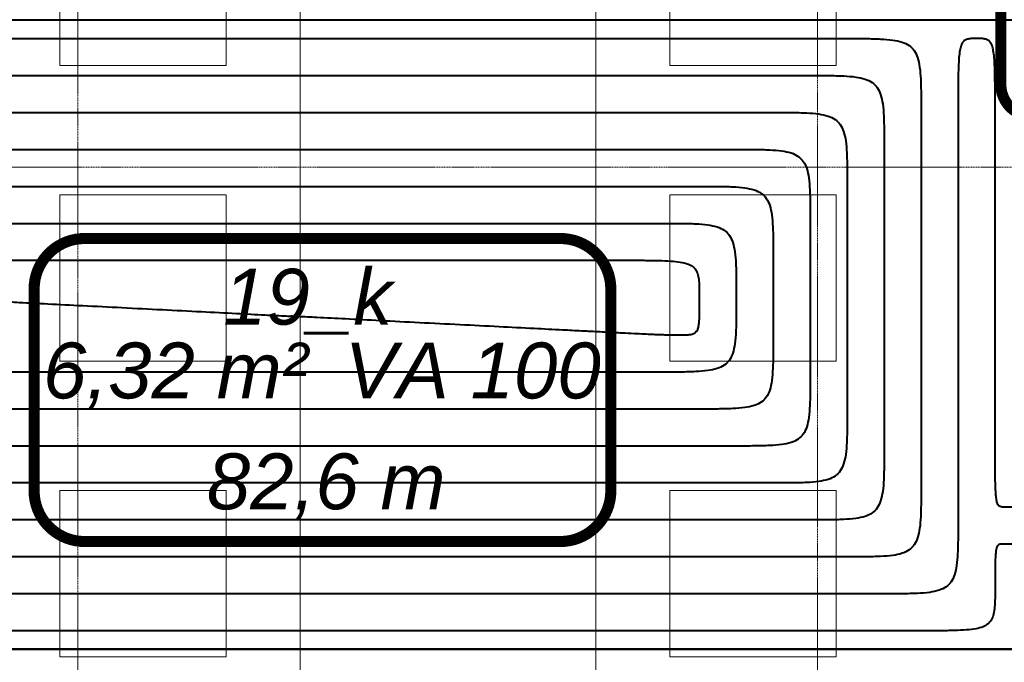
# Model space of a CAD drawing. Header units: millimetres. Extents: x 49908 to 79848, y -11883 to -3092.
# Tile 40 of 222: x 67875 to 68141, y -5761 to -5587. Entities that reach past the tile are written whole.
import ezdxf
from ezdxf.lldxf.tags import DXFTag

# ---------------------------------------------------------------- set-up
doc = ezdxf.new("R2010")
doc.units = ezdxf.units.MM
doc.linetypes.add('DASHDOT', pattern=[1, 0.5, -0.25, 0, -0.25])
doc.layers.add('A wyp ruchome', color=9, linetype='Continuous', lineweight=9)
doc.layers.add('A_OSIE', color=9, linetype='DASHDOT', lineweight=9)
doc.layers.add('IS_Ogrzewanie_płaszczyznowe', color=7, linetype='SOLID', true_color=0xac00e6)
doc.layers.add('IS_Ogrzewanie_płaszczyznowe_-_opis', color=7, linetype='SOLID', true_color=0xf000f0)
doc.layers.add('IS_Rys.pętli_o.p._Powrót', color=7, linetype='DASH', lineweight=13, true_color=0x4c9a5f)
doc.layers.add('IS_Rys.pętli_o.p._Zasilanie', color=7, linetype='SOLID', lineweight=13, true_color=0xff8c1a)
doc.layers.add('IS_Text_Konstrukcji', color=7, linetype='Continuous')
tags = doc.linetypes.add('DASH', pattern=[15, 10, -5]).pattern_tags.tags
tags[6:7] = [DXFTag(74, 4), DXFTag(75, 0), DXFTag(340, '0'), DXFTag(46, 0.0), DXFTag(50, 0.0), DXFTag(44, 0.0), DXFTag(45, 0.0)]
tags[4:5] = [DXFTag(74, 4), DXFTag(75, 0), DXFTag(340, '0'), DXFTag(46, 0.0), DXFTag(50, 0.0), DXFTag(44, 0.0), DXFTag(45, 0.0)]
tags = doc.linetypes.add('SOLID', pattern=[10, 10, 0]).pattern_tags.tags
tags[6:7] = [DXFTag(74, 4), DXFTag(75, 0), DXFTag(340, '0'), DXFTag(46, 0.0), DXFTag(50, 0.0), DXFTag(44, 0.0), DXFTag(45, 0.0)]
tags[4:5] = [DXFTag(74, 4), DXFTag(75, 0), DXFTag(340, '0'), DXFTag(46, 0.0), DXFTag(50, 0.0), DXFTag(44, 0.0), DXFTag(45, 0.0)]

msp = doc.modelspace()

# ---------------------------------------------------------------- linework, layer by layer
at = {"layer": 'A wyp ruchome'}
for points in [[(68030.47, -5536.63), (68030.47, -5776.63), (67950.47, -5776.63), (67950.47, -5536.63)], [(67930.47, -5554.13), (67885.47, -5554.13), (67885.47, -5599.13), (67930.47, -5599.13)], [(68050.47, -5554.13), (68095.47, -5554.13), (68095.47, -5599.13), (68050.47, -5599.13)], [(67930.47, -5634.13), (67885.47, -5634.13), (67885.47, -5679.13), (67930.47, -5679.13)], [(68050.47, -5634.13), (68095.47, -5634.13), (68095.47, -5679.13), (68050.47, -5679.13)], [(67930.47, -5714.13), (67885.47, -5714.13), (67885.47, -5759.13), (67930.47, -5759.13)], [(68050.47, -5714.13), (68095.47, -5714.13), (68095.47, -5759.13), (68050.47, -5759.13)]]:
    msp.add_lwpolyline(points, close=True, dxfattribs=at)
at = {"layer": 'A_OSIE', "ltscale": 0.3, "transparency": 33554559}
for p, q in [((67890.48, -7140.05), (67890.22, -3902.99)), ((68090.47, -7140.13), (68090.47, -3902.92)), ((70341.81, -5626.63), (67440.85, -5626.63))]:
    msp.add_line(p, q, dxfattribs=at)
at = {"layer": 'IS_Ogrzewanie_płaszczyznowe', "lineweight": 40}
for p, q in [((68143.46, -5586.81), (67772.53, -5586.81)), ((67772.5, -5757.07), (68143.46, -5757.07)), ((68143.46, -5757.07), (67772.5, -5757.07))]:
    msp.add_line(p, q, dxfattribs=at)
at = {"layer": 'IS_Ogrzewanie_płaszczyznowe_-_opis'}
msp.add_lwpolyline([(67892.19, -5727.91, 3, 3, 0), (68020.86, -5727.91, 3, 3, 0.414214), (68034.52, -5714.24, 3, 3, 0), (68034.52, -5659.57, 3, 3, 0.414214), (68020.86, -5645.91, 3, 3, 0), (67892.19, -5645.91, 3, 3, 0.414214), (67878.52, -5659.57, 3, 3, 0), (67878.52, -5714.24, 3, 3, 0.414214), (67892.19, -5727.91, 3, 3, 0)], format="xyseb", dxfattribs=at)
at = {"layer": 'IS_Rys.pętli_o.p._Powrót', "lineweight": 40}
for points, knots in [([(68133.46, -5591.81), (68133.05, -5591.81), (68132.29, -5591.81), (68131.25, -5591.88), (68130.36, -5592.16), (68129.66, -5592.79), (68129.19, -5593.8), (68128.88, -5595.22), (68128.67, -5597.17), (68128.54, -5599.74), (68128.48, -5603.03), (68128.46, -5607.14), (68128.46, -5610.15), (68128.46, -5611.81)], [0, 0, 0, 0, 0.0124352, 0.0226697, 0.0313069, 0.0397459, 0.0500792, 0.0641739, 0.0833944, 0.1088269, 0.1414417, 0.1821639, 0.2319009, 0.2319009, 0.2319009, 0.2319009]), ([(68138.46, -5611.81), (68138.46, -5610.15), (68138.47, -5607.14), (68138.45, -5603.03), (68138.39, -5599.74), (68138.26, -5597.17), (68138.05, -5595.22), (68137.74, -5593.8), (68137.27, -5592.79), (68136.56, -5592.16), (68135.68, -5591.88), (68134.64, -5591.81), (68133.88, -5591.81), (68133.46, -5591.81)], [0, 0, 0, 0, 0.0497371, 0.0904592, 0.123074, 0.1485065, 0.167727, 0.1818217, 0.192155, 0.200594, 0.2092312, 0.2194657, 0.2319009, 0.2319009, 0.2319009, 0.2319009]), ([(67807.53, -5601.81), (67809.71, -5601.81), (67817.87, -5601.81), (67834.97, -5601.81), (67860.93, -5601.81), (67893.22, -5601.81), (67929.32, -5601.81), (67966.68, -5601.81), (68002.77, -5601.81), (68035.06, -5601.81), (68061.03, -5601.81), (68078.12, -5601.81), (68086.28, -5601.81), (68088.46, -5601.81)], [0, 0, 0, 0, 0.065433, 0.244845, 0.512909, 0.844294, 1.213673, 1.595716, 1.965095, 2.29648, 2.564544, 2.743956, 2.809389, 2.809389, 2.809389, 2.809389]), ([(68088.46, -5601.81), (68090.12, -5601.81), (68093.14, -5601.81), (68097.25, -5601.88), (68100.56, -5602.13), (68103.18, -5602.64), (68105.24, -5603.55), (68106.73, -5605.04), (68107.64, -5607.1), (68108.15, -5609.72), (68108.39, -5613.03), (68108.47, -5617.14), (68108.46, -5620.15), (68108.46, -5621.81)], [0, 0, 0, 0, 0.0497373, 0.0904721, 0.1232039, 0.1491998, 0.1703704, 0.1897083, 0.2108788, 0.2368747, 0.2696065, 0.3103414, 0.3600787, 0.3600787, 0.3600787, 0.3600787]), ([(68128.46, -5611.81), (68128.46, -5612.67), (68128.46, -5615.87), (68128.46, -5622.58), (68128.46, -5632.77), (68128.46, -5645.44), (68128.46, -5659.61), (68128.46, -5674.27), (68128.46, -5688.43), (68128.46, -5701.11), (68128.46, -5711.3), (68128.46, -5718.01), (68128.46, -5721.21), (68128.46, -5722.07)], [0, 0, 0, 0, 0.02568, 0.096092, 0.201295, 0.331351, 0.476316, 0.626252, 0.771218, 0.901273, 1.006477, 1.076889, 1.102569, 1.102569, 1.102569, 1.102569]), ([(68138.46, -5698.59), (68138.46, -5697.91), (68138.46, -5695.39), (68138.46, -5690.11), (68138.46, -5682.09), (68138.46, -5672.12), (68138.46, -5660.97), (68138.46, -5649.43), (68138.46, -5638.28), (68138.46, -5628.3), (68138.46, -5620.29), (68138.46, -5615), (68138.46, -5612.48), (68138.46, -5611.81)], [0, 0, 0, 0, 0.020211, 0.0756282, 0.1584281, 0.260787, 0.3748814, 0.4928875, 0.6069818, 0.7093407, 0.7921406, 0.8475579, 0.8677688, 0.8677688, 0.8677688, 0.8677688]), ([(67827.52, -5621.81), (67829.39, -5621.81), (67836.39, -5621.81), (67851.06, -5621.81), (67873.32, -5621.81), (67901.02, -5621.81), (67931.97, -5621.81), (67964.01, -5621.81), (67994.97, -5621.81), (68022.67, -5621.81), (68044.93, -5621.81), (68059.59, -5621.81), (68066.59, -5621.81), (68068.46, -5621.81)], [0, 0, 0, 0, 0.056117, 0.209987, 0.439887, 0.724095, 1.040886, 1.368539, 1.68533, 1.969537, 2.199437, 2.353308, 2.409425, 2.409425, 2.409425, 2.409425]), ([(68068.46, -5621.81), (68070.12, -5621.81), (68073.14, -5621.81), (68077.25, -5621.88), (68080.56, -5622.13), (68083.18, -5622.64), (68085.24, -5623.55), (68086.73, -5625.04), (68087.64, -5627.1), (68088.15, -5629.72), (68088.39, -5633.03), (68088.47, -5637.14), (68088.46, -5640.15), (68088.46, -5641.81)], [0, 0, 0, 0, 0.0497373, 0.0904721, 0.1232039, 0.1491998, 0.1703704, 0.1897083, 0.2108788, 0.2368747, 0.2696065, 0.3103414, 0.3600787, 0.3600787, 0.3600787, 0.3600787]), ([(68108.46, -5621.81), (68108.46, -5622.43), (68108.46, -5624.76), (68108.46, -5629.65), (68108.46, -5637.07), (68108.46, -5646.29), (68108.46, -5656.6), (68108.46, -5667.27), (68108.46, -5677.59), (68108.46, -5686.81), (68108.46, -5694.23), (68108.46, -5699.11), (68108.46, -5701.44), (68108.46, -5702.07)], [0, 0, 0, 0, 0.0186924, 0.0699459, 0.1465246, 0.2411927, 0.3467146, 0.4558543, 0.5613761, 0.6560443, 0.732623, 0.7838764, 0.8025688, 0.8025688, 0.8025688, 0.8025688]), ([(67847.52, -5641.81), (67849.08, -5641.81), (67854.92, -5641.81), (67867.15, -5641.81), (67885.72, -5641.81), (67908.81, -5641.81), (67934.63, -5641.81), (67961.35, -5641.81), (67987.17, -5641.81), (68010.27, -5641.81), (68028.84, -5641.81), (68041.07, -5641.81), (68046.9, -5641.81), (68048.46, -5641.81)], [0, 0, 0, 0, 0.046802, 0.17513, 0.366866, 0.603895, 0.868099, 1.141362, 1.405566, 1.642595, 1.834331, 1.962659, 2.009461, 2.009461, 2.009461, 2.009461]), ([(68048.46, -5641.81), (68050.12, -5641.81), (68053.14, -5641.81), (68057.25, -5641.88), (68060.56, -5642.13), (68063.18, -5642.64), (68065.24, -5643.55), (68066.73, -5645.04), (68067.64, -5647.1), (68068.15, -5649.72), (68068.39, -5653.03), (68068.47, -5657.14), (68068.46, -5660.15), (68068.46, -5661.81)], [0, 0, 0, 0, 0.0497373, 0.0904721, 0.1232039, 0.1491998, 0.1703704, 0.1897083, 0.2108788, 0.2368747, 0.2696065, 0.3103414, 0.3600787, 0.3600787, 0.3600787, 0.3600787]), ([(68088.46, -5641.81), (68088.46, -5642.12), (68088.46, -5643.29), (68088.46, -5645.74), (68088.46, -5649.46), (68088.46, -5654.09), (68088.46, -5659.26), (68088.46, -5664.62), (68088.46, -5669.79), (68088.46, -5674.41), (68088.46, -5678.13), (68088.46, -5680.58), (68088.46, -5681.75), (68088.46, -5682.07)], [0, 0, 0, 0, 0.0093761, 0.0350849, 0.0734968, 0.1209824, 0.1739122, 0.2286567, 0.2815865, 0.3290721, 0.367484, 0.3931927, 0.4025688, 0.4025688, 0.4025688, 0.4025688]), ([(68068.46, -5662.07), (68068.46, -5663.72), (68068.47, -5666.74), (68068.39, -5670.85), (68068.15, -5674.16), (68067.64, -5676.78), (68066.73, -5678.84), (68065.24, -5680.33), (68063.18, -5681.24), (68060.56, -5681.75), (68057.25, -5681.99), (68053.14, -5682.07), (68050.12, -5682.07), (68048.46, -5682.07)], [0, 0, 0, 0, 0.0497373, 0.0904721, 0.1232039, 0.1491998, 0.1703704, 0.1897083, 0.2108788, 0.2368747, 0.2696065, 0.3103414, 0.3600787, 0.3600787, 0.3600787, 0.3600787]), ([(68068.46, -5661.81), (68068.46, -5661.81), (68068.46, -5661.82), (68068.46, -5661.83), (68068.46, -5661.86), (68068.46, -5661.89), (68068.46, -5661.92), (68068.46, -5661.96), (68068.46, -5661.99), (68068.46, -5662.02), (68068.46, -5662.04), (68068.46, -5662.06), (68068.46, -5662.06), (68068.46, -5662.07)], [0, 0, 0, 0, 0.00005983, 0.000223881, 0.000468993, 0.000772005, 0.001109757, 0.001459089, 0.001796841, 0.002099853, 0.002344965, 0.002509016, 0.002568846, 0.002568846, 0.002568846, 0.002568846]), ([(67867.49, -5662.83), (67868.11, -5662.86), (67870.45, -5662.98), (67875.35, -5663.23), (67882.79, -5663.61), (67892.04, -5664.08), (67902.39, -5664.61), (67913.09, -5665.16), (67923.43, -5665.68), (67932.69, -5666.16), (67940.13, -5666.54), (67945.03, -5666.79), (67947.36, -5666.91), (67947.99, -5666.94)], [0, 0, 0, 0, 0.0187737, 0.0702498, 0.1471613, 0.2422409, 0.3482212, 0.4578352, 0.5638156, 0.6588951, 0.7358066, 0.7872828, 0.8060565, 0.8060565, 0.8060565, 0.8060565]), ([(68048.46, -5682.07), (68047.06, -5682.07), (68041.8, -5682.07), (68030.79, -5682.07), (68014.07, -5682.07), (67993.27, -5682.07), (67970.02, -5682.07), (67945.96, -5682.07), (67922.71, -5682.07), (67901.91, -5682.07), (67885.19, -5682.07), (67874.17, -5682.07), (67868.92, -5682.07), (67867.51, -5682.07)], [0, 0, 0, 0, 0.042145, 0.157705, 0.330366, 0.543812, 0.781729, 1.027804, 1.265722, 1.479168, 1.651828, 1.767388, 1.809533, 1.809533, 1.809533, 1.809533]), ([(68088.46, -5682.07), (68088.46, -5683.72), (68088.47, -5686.74), (68088.39, -5690.85), (68088.15, -5694.16), (68087.64, -5696.78), (68086.73, -5698.84), (68085.24, -5700.33), (68083.18, -5701.24), (68080.56, -5701.75), (68077.25, -5701.99), (68073.14, -5702.07), (68070.12, -5702.07), (68068.46, -5702.07)], [0, 0, 0, 0, 0.0497373, 0.0904721, 0.1232039, 0.1491998, 0.1703704, 0.1897083, 0.2108788, 0.2368747, 0.2696065, 0.3103414, 0.3600787, 0.3600787, 0.3600787, 0.3600787]), ([(68140.96, -5718.59), (68140.76, -5718.59), (68140.38, -5718.59), (68139.83, -5718.51), (68139.36, -5718.18), (68139.04, -5717.54), (68138.82, -5716.57), (68138.67, -5715.16), (68138.57, -5713.22), (68138.5, -5710.65), (68138.47, -5707.36), (68138.46, -5703.26), (68138.46, -5700.24), (68138.46, -5698.59)], [0, 0, 0, 0, 0.0062189, 0.0114166, 0.016393, 0.0227951, 0.0322664, 0.0460468, 0.0651645, 0.0905685, 0.1231775, 0.163899, 0.213636, 0.213636, 0.213636, 0.213636]), ([(68068.46, -5702.07), (68066.75, -5702.07), (68060.33, -5702.07), (68046.88, -5702.07), (68026.46, -5702.07), (68001.07, -5702.07), (67972.68, -5702.07), (67943.29, -5702.07), (67914.91, -5702.07), (67889.51, -5702.07), (67869.09, -5702.07), (67855.64, -5702.07), (67849.22, -5702.07), (67847.51, -5702.07)], [0, 0, 0, 0, 0.051463, 0.19257, 0.4034, 0.664033, 0.954547, 1.255022, 1.545537, 1.80617, 2.017, 2.158107, 2.209569, 2.209569, 2.209569, 2.209569]), ([(68108.46, -5702.07), (68108.46, -5703.72), (68108.47, -5706.74), (68108.39, -5710.85), (68108.15, -5714.16), (68107.64, -5716.78), (68106.73, -5718.84), (68105.24, -5720.33), (68103.18, -5721.24), (68100.56, -5721.75), (68097.25, -5721.99), (68093.14, -5722.07), (68090.12, -5722.07), (68088.46, -5722.07)], [0, 0, 0, 0, 0.0497373, 0.0904721, 0.1232039, 0.1491998, 0.1703704, 0.1897083, 0.2108788, 0.2368747, 0.2696065, 0.3103414, 0.3600787, 0.3600787, 0.3600787, 0.3600787]), ([(68143.46, -5718.59), (68143.45, -5718.59), (68143.37, -5718.59), (68143.22, -5718.59), (68142.99, -5718.59), (68142.7, -5718.59), (68142.38, -5718.59), (68142.05, -5718.59), (68141.73, -5718.59), (68141.44, -5718.59), (68141.21, -5718.59), (68141.06, -5718.59), (68140.98, -5718.59), (68140.96, -5718.59)], [0, 0, 0, 0, 0.00058227, 0.00217881, 0.00456424, 0.00751315, 0.01080015, 0.01419985, 0.01748685, 0.02043576, 0.02282119, 0.02441773, 0.025, 0.025, 0.025, 0.025]), ([(68088.46, -5722.07), (68086.44, -5722.07), (68078.86, -5722.07), (68062.98, -5722.07), (68038.86, -5722.07), (68008.86, -5722.07), (67975.34, -5722.07), (67940.63, -5722.07), (67907.11, -5722.07), (67877.11, -5722.07), (67852.99, -5722.07), (67837.11, -5722.07), (67829.53, -5722.07), (67827.5, -5722.07)], [0, 0, 0, 0, 0.06078, 0.227434, 0.476434, 0.784254, 1.127365, 1.48224, 1.825351, 2.133171, 2.382172, 2.548826, 2.609606, 2.609606, 2.609606, 2.609606]), ([(68128.46, -5722.07), (68128.46, -5723.72), (68128.47, -5726.74), (68128.39, -5730.85), (68128.15, -5734.16), (68127.64, -5736.78), (68126.73, -5738.84), (68125.24, -5740.33), (68123.18, -5741.24), (68120.56, -5741.75), (68117.25, -5741.99), (68113.14, -5742.07), (68110.12, -5742.07), (68108.46, -5742.07)], [0, 0, 0, 0, 0.0497373, 0.0904721, 0.1232039, 0.1491998, 0.1703704, 0.1897083, 0.2108788, 0.2368747, 0.2696065, 0.3103414, 0.3600787, 0.3600787, 0.3600787, 0.3600787]), ([(68108.46, -5742.07), (68106.13, -5742.07), (68097.38, -5742.07), (68079.07, -5742.07), (68051.26, -5742.07), (68016.66, -5742.07), (67977.99, -5742.07), (67937.97, -5742.07), (67899.3, -5742.07), (67864.71, -5742.07), (67836.9, -5742.07), (67818.58, -5742.07), (67809.84, -5742.07), (67807.5, -5742.07)], [0, 0, 0, 0, 0.070097, 0.262298, 0.549469, 0.904475, 1.300183, 1.709458, 2.105166, 2.460173, 2.747344, 2.939545, 3.009642, 3.009642, 3.009642, 3.009642])]:
    msp.add_open_spline(points, degree=3, knots=knots, dxfattribs=at)
at = {"layer": 'IS_Rys.pętli_o.p._Zasilanie', "lineweight": 40}
for points, knots in [([(67797.53, -5591.81), (67799.86, -5591.81), (67808.61, -5591.81), (67826.92, -5591.81), (67854.73, -5591.81), (67889.32, -5591.81), (67927.99, -5591.81), (67968.01, -5591.81), (68006.67, -5591.81), (68041.26, -5591.81), (68069.07, -5591.81), (68087.39, -5591.81), (68096.13, -5591.81), (68098.46, -5591.81)], [0, 0, 0, 0, 0.070091, 0.262274, 0.549419, 0.904394, 1.300066, 1.709305, 2.104977, 2.459952, 2.747097, 2.93928, 3.009371, 3.009371, 3.009371, 3.009371]), ([(68098.46, -5591.81), (68100.12, -5591.81), (68103.14, -5591.81), (68107.25, -5591.88), (68110.56, -5592.13), (68113.18, -5592.64), (68115.24, -5593.55), (68116.73, -5595.04), (68117.64, -5597.1), (68118.15, -5599.72), (68118.39, -5603.03), (68118.47, -5607.14), (68118.46, -5610.15), (68118.46, -5611.81)], [0, 0, 0, 0, 0.0497373, 0.0904721, 0.1232039, 0.1491998, 0.1703704, 0.1897083, 0.2108788, 0.2368747, 0.2696065, 0.3103414, 0.3600787, 0.3600787, 0.3600787, 0.3600787]), ([(67817.52, -5611.81), (67819.55, -5611.81), (67827.13, -5611.81), (67843.01, -5611.81), (67867.12, -5611.81), (67897.12, -5611.81), (67930.64, -5611.81), (67965.34, -5611.81), (67998.87, -5611.81), (68028.86, -5611.81), (68052.98, -5611.81), (68068.86, -5611.81), (68076.44, -5611.81), (68078.46, -5611.81)], [0, 0, 0, 0, 0.060775, 0.227416, 0.476398, 0.784194, 1.127279, 1.482127, 1.825212, 2.133009, 2.381991, 2.548632, 2.609407, 2.609407, 2.609407, 2.609407]), ([(68078.46, -5611.81), (68080.12, -5611.81), (68083.14, -5611.81), (68087.25, -5611.88), (68090.56, -5612.13), (68093.18, -5612.64), (68095.24, -5613.55), (68096.73, -5615.04), (68097.64, -5617.1), (68098.15, -5619.72), (68098.39, -5623.03), (68098.47, -5627.14), (68098.46, -5630.15), (68098.46, -5631.81)], [0, 0, 0, 0, 0.0497373, 0.0904721, 0.1232039, 0.1491998, 0.1703704, 0.1897083, 0.2108788, 0.2368747, 0.2696065, 0.3103414, 0.3600787, 0.3600787, 0.3600787, 0.3600787]), ([(68118.46, -5611.81), (68118.46, -5612.59), (68118.46, -5615.5), (68118.46, -5621.6), (68118.46, -5630.87), (68118.46, -5642.39), (68118.46, -5655.27), (68118.46, -5668.6), (68118.46, -5681.48), (68118.46, -5693.01), (68118.46, -5702.27), (68118.46, -5708.38), (68118.46, -5711.29), (68118.46, -5712.07)], [0, 0, 0, 0, 0.023351, 0.087376, 0.183038, 0.301298, 0.433116, 0.569453, 0.701271, 0.81953, 0.915192, 0.979218, 1.002569, 1.002569, 1.002569, 1.002569]), ([(67837.52, -5631.81), (67839.24, -5631.81), (67845.65, -5631.81), (67859.1, -5631.81), (67879.52, -5631.81), (67904.92, -5631.81), (67933.3, -5631.81), (67962.68, -5631.81), (67991.07, -5631.81), (68016.47, -5631.81), (68036.88, -5631.81), (68050.33, -5631.81), (68056.75, -5631.81), (68058.46, -5631.81)], [0, 0, 0, 0, 0.05146, 0.192559, 0.403377, 0.663995, 0.954493, 1.25495, 1.545448, 1.806066, 2.016884, 2.157983, 2.209443, 2.209443, 2.209443, 2.209443]), ([(68058.46, -5631.81), (68060.12, -5631.81), (68063.14, -5631.81), (68067.25, -5631.88), (68070.56, -5632.13), (68073.18, -5632.64), (68075.24, -5633.55), (68076.73, -5635.04), (68077.64, -5637.1), (68078.15, -5639.72), (68078.39, -5643.03), (68078.47, -5647.14), (68078.46, -5650.15), (68078.46, -5651.81)], [0, 0, 0, 0, 0.0497373, 0.0904721, 0.1232039, 0.1491998, 0.1703704, 0.1897083, 0.2108788, 0.2368747, 0.2696065, 0.3103414, 0.3600787, 0.3600787, 0.3600787, 0.3600787]), ([(68098.46, -5631.81), (68098.46, -5632.28), (68098.46, -5634.03), (68098.46, -5637.7), (68098.46, -5643.26), (68098.46, -5650.19), (68098.46, -5657.93), (68098.46, -5665.94), (68098.46, -5673.69), (68098.46, -5680.61), (68098.46, -5686.18), (68098.46, -5689.85), (68098.46, -5691.6), (68098.46, -5692.07)], [0, 0, 0, 0, 0.0140343, 0.0525154, 0.1100107, 0.1810876, 0.2603134, 0.3422555, 0.4214813, 0.4925582, 0.5500535, 0.5885346, 0.6025688, 0.6025688, 0.6025688, 0.6025688]), ([(67857.52, -5651.81), (67858.92, -5651.81), (67864.18, -5651.81), (67875.19, -5651.81), (67891.91, -5651.81), (67912.71, -5651.81), (67935.96, -5651.81), (67960.02, -5651.81), (67983.27, -5651.81), (68004.07, -5651.81), (68020.79, -5651.81), (68031.8, -5651.81), (68037.06, -5651.81), (68038.46, -5651.81)], [0, 0, 0, 0, 0.042144, 0.157701, 0.330356, 0.543795, 0.781706, 1.027773, 1.265684, 1.479123, 1.651778, 1.767335, 1.809479, 1.809479, 1.809479, 1.809479]), ([(68038.46, -5651.81), (68040.12, -5651.81), (68043.14, -5651.81), (68047.24, -5651.85), (68050.54, -5651.97), (68053.12, -5652.22), (68055.1, -5652.65), (68056.58, -5653.34), (68057.59, -5654.39), (68058.14, -5655.78), (68058.39, -5657.48), (68058.47, -5659.57), (68058.46, -5661.1), (68058.46, -5661.94)], [0, 0, 0, 0, 0.0497371, 0.0904618, 0.1231009, 0.148651, 0.1682908, 0.1836182, 0.1969379, 0.2109486, 0.2277065, 0.2483554, 0.2735438, 0.2735438, 0.2735438, 0.2735438]), ([(68078.46, -5651.81), (68078.46, -5651.97), (68078.46, -5652.56), (68078.46, -5653.79), (68078.46, -5655.66), (68078.46, -5657.99), (68078.46, -5660.59), (68078.46, -5663.29), (68078.46, -5665.89), (68078.46, -5668.22), (68078.46, -5670.09), (68078.46, -5671.32), (68078.46, -5671.91), (68078.46, -5672.07)], [0, 0, 0, 0, 0.004718, 0.0176544, 0.0369829, 0.0608772, 0.087511, 0.1150579, 0.1416917, 0.165586, 0.1849145, 0.1978509, 0.2025688, 0.2025688, 0.2025688, 0.2025688]), ([(68058.46, -5661.94), (68058.46, -5662.78), (68058.47, -5664.3), (68058.45, -5666.38), (68058.39, -5668.05), (68058.26, -5669.36), (68058.05, -5670.36), (68057.71, -5671.11), (68057.19, -5671.62), (68056.5, -5671.9), (68055.66, -5672.03), (68054.63, -5672.07), (68053.88, -5672.07), (68053.46, -5672.07)], [0, 0, 0, 0, 0.025188, 0.0458118, 0.0623401, 0.0752753, 0.0852076, 0.0929302, 0.0995866, 0.1065315, 0.1148105, 0.1250048, 0.1374393, 0.1374393, 0.1374393, 0.1374393]), ([(68028.49, -5671.05), (68027.87, -5671.02), (68025.53, -5670.9), (68020.63, -5670.65), (68013.19, -5670.27), (68003.94, -5669.79), (67993.59, -5669.27), (67982.89, -5668.72), (67972.55, -5668.19), (67963.29, -5667.72), (67955.85, -5667.34), (67950.95, -5667.09), (67948.61, -5666.97), (67947.99, -5666.94)], [0, 0, 0, 0, 0.0187737, 0.0702498, 0.1471613, 0.2422409, 0.3482212, 0.4578352, 0.5638156, 0.6588951, 0.7358066, 0.7872828, 0.8060565, 0.8060565, 0.8060565, 0.8060565]), ([(68053.46, -5672.07), (68053.05, -5672.07), (68052.25, -5672.07), (68051.09, -5672.06), (68049.95, -5672.05), (68048.73, -5672.02), (68047.3, -5671.97), (68045.55, -5671.9), (68043.38, -5671.8), (68040.67, -5671.66), (68037.3, -5671.5), (68033.17, -5671.29), (68030.15, -5671.13), (68028.49, -5671.05)], [0, 0, 0, 0, 0.0125843, 0.0238152, 0.0348193, 0.0467237, 0.0606566, 0.0777454, 0.0991177, 0.1259003, 0.1592202, 0.2002041, 0.2499787, 0.2499787, 0.2499787, 0.2499787]), ([(68078.46, -5672.07), (68078.46, -5673.72), (68078.47, -5676.74), (68078.39, -5680.85), (68078.15, -5684.16), (68077.64, -5686.78), (68076.73, -5688.84), (68075.24, -5690.33), (68073.18, -5691.24), (68070.56, -5691.75), (68067.25, -5691.99), (68063.14, -5692.07), (68060.12, -5692.07), (68058.46, -5692.07)], [0, 0, 0, 0, 0.0497373, 0.0904721, 0.1232039, 0.1491998, 0.1703704, 0.1897083, 0.2108788, 0.2368747, 0.2696065, 0.3103414, 0.3600787, 0.3600787, 0.3600787, 0.3600787]), ([(68058.46, -5692.07), (68056.9, -5692.07), (68051.07, -5692.07), (68038.84, -5692.07), (68020.27, -5692.07), (67997.17, -5692.07), (67971.35, -5692.07), (67944.63, -5692.07), (67918.81, -5692.07), (67895.71, -5692.07), (67877.14, -5692.07), (67864.91, -5692.07), (67859.07, -5692.07), (67857.51, -5692.07)], [0, 0, 0, 0, 0.046804, 0.175137, 0.366883, 0.603922, 0.868138, 1.141413, 1.405629, 1.642669, 1.834414, 1.962748, 2.009551, 2.009551, 2.009551, 2.009551]), ([(68098.46, -5692.07), (68098.46, -5693.72), (68098.47, -5696.74), (68098.39, -5700.85), (68098.15, -5704.16), (68097.64, -5706.78), (68096.73, -5708.84), (68095.24, -5710.33), (68093.18, -5711.24), (68090.56, -5711.75), (68087.25, -5711.99), (68083.14, -5712.07), (68080.12, -5712.07), (68078.46, -5712.07)], [0, 0, 0, 0, 0.0497373, 0.0904721, 0.1232039, 0.1491998, 0.1703704, 0.1897083, 0.2108788, 0.2368747, 0.2696065, 0.3103414, 0.3600787, 0.3600787, 0.3600787, 0.3600787]), ([(68078.46, -5712.07), (68076.59, -5712.07), (68069.59, -5712.07), (68054.93, -5712.07), (68032.66, -5712.07), (68004.96, -5712.07), (67974.01, -5712.07), (67941.96, -5712.07), (67911.01, -5712.07), (67883.31, -5712.07), (67861.04, -5712.07), (67846.38, -5712.07), (67839.38, -5712.07), (67837.51, -5712.07)], [0, 0, 0, 0, 0.056121, 0.210002, 0.439917, 0.724144, 1.040956, 1.368631, 1.685444, 1.96967, 2.199586, 2.353466, 2.409588, 2.409588, 2.409588, 2.409588]), ([(68118.46, -5712.07), (68118.46, -5713.72), (68118.47, -5716.74), (68118.39, -5720.85), (68118.15, -5724.16), (68117.64, -5726.78), (68116.73, -5728.84), (68115.24, -5730.33), (68113.18, -5731.24), (68110.56, -5731.75), (68107.25, -5731.99), (68103.14, -5732.07), (68100.12, -5732.07), (68098.46, -5732.07)], [0, 0, 0, 0, 0.0497373, 0.0904721, 0.1232039, 0.1491998, 0.1703704, 0.1897083, 0.2108788, 0.2368747, 0.2696065, 0.3103414, 0.3600787, 0.3600787, 0.3600787, 0.3600787]), ([(68140.96, -5728.59), (68140.76, -5728.59), (68140.38, -5728.59), (68139.85, -5728.63), (68139.4, -5728.8), (68139.06, -5729.17), (68138.83, -5729.76), (68138.67, -5730.59), (68138.57, -5731.73), (68138.5, -5733.24), (68138.47, -5735.18), (68138.46, -5737.58), (68138.46, -5739.35), (68138.46, -5740.33)], [0, 0, 0, 0, 0.0062178, 0.0113452, 0.0157522, 0.0203049, 0.0261904, 0.034397, 0.0456574, 0.0605801, 0.0797238, 0.1036275, 0.1328232, 0.1328232, 0.1328232, 0.1328232]), ([(68143.46, -5728.59), (68143.45, -5728.59), (68143.37, -5728.59), (68143.22, -5728.59), (68142.99, -5728.59), (68142.7, -5728.59), (68142.38, -5728.59), (68142.05, -5728.59), (68141.73, -5728.59), (68141.44, -5728.59), (68141.21, -5728.59), (68141.06, -5728.59), (68140.98, -5728.59), (68140.96, -5728.59)], [0, 0, 0, 0, 0.00058227, 0.00217881, 0.00456424, 0.00751315, 0.01080015, 0.01419985, 0.01748685, 0.02043576, 0.02282119, 0.02441773, 0.025, 0.025, 0.025, 0.025]), ([(68098.46, -5732.07), (68096.28, -5732.07), (68088.12, -5732.07), (68071.02, -5732.07), (68045.06, -5732.07), (68012.76, -5732.07), (67976.67, -5732.07), (67939.3, -5732.07), (67903.21, -5732.07), (67870.91, -5732.07), (67844.94, -5732.07), (67827.85, -5732.07), (67819.68, -5732.07), (67817.5, -5732.07)], [0, 0, 0, 0, 0.065438, 0.244866, 0.512952, 0.844365, 1.213774, 1.595849, 1.965259, 2.296672, 2.564758, 2.744185, 2.809624, 2.809624, 2.809624, 2.809624]), ([(68138.46, -5740.33), (68138.46, -5741.3), (68138.47, -5743.07), (68138.39, -5745.49), (68138.14, -5747.45), (68137.61, -5749.04), (68136.61, -5750.27), (68135.12, -5751.09), (68133.13, -5751.59), (68130.54, -5751.88), (68127.24, -5752.02), (68123.14, -5752.07), (68120.12, -5752.07), (68118.46, -5752.07)], [0, 0, 0, 0, 0.029196, 0.0531225, 0.0724746, 0.0883842, 0.1028584, 0.118714, 0.1385414, 0.1641447, 0.1967948, 0.2375208, 0.2872579, 0.2872579, 0.2872579, 0.2872579]), ([(68118.46, -5752.07), (68115.97, -5752.07), (68106.65, -5752.07), (68087.12, -5752.07), (68057.45, -5752.07), (68020.56, -5752.07), (67979.32, -5752.07), (67936.64, -5752.07), (67895.4, -5752.07), (67858.51, -5752.07), (67828.85, -5752.07), (67809.31, -5752.07), (67799.99, -5752.07), (67797.5, -5752.07)], [0, 0, 0, 0, 0.074755, 0.27973, 0.585986, 0.964586, 1.386592, 1.823067, 2.245074, 2.623674, 2.92993, 3.134904, 3.20966, 3.20966, 3.20966, 3.20966])]:
    msp.add_open_spline(points, degree=3, knots=knots, dxfattribs=at)
at = {"layer": 'IS_Text_Konstrukcji', "linetype": 'SOLID'}
msp.add_lwpolyline([(68148.69, -5612.91, 3, 3, 0), (68294.36, -5612.91, 3, 3, 0.414214), (68303.02, -5604.24, 3, 3, 0), (68303.02, -5569.57, 3, 3, 0.414214), (68294.36, -5560.91, 3, 3, 0), (68148.69, -5560.91, 3, 3, 0.414214), (68140.02, -5569.57, 3, 3, 0), (68140.02, -5604.24, 3, 3, 0.414214), (68148.69, -5612.91, 3, 3, 0)], format="xyseb", dxfattribs=at)

# ---------------------------------------------------------------- texts
at = {"layer": 'IS_Ogrzewanie_płaszczyznowe_-_opis', "ltscale": 0.01, "char_height": 15.12}
for s, insert, attachment_point in [('\\fArial|b0|i1;19_k', (67952.52, -5671.91), 8), ('\\fArial|b0|i1;6,32 m²', (67952.52, -5674.07), 3), ('\\fArial|b0|i1;VA 100', (67962.52, -5674.07), 1), ('\\fArial|b0|i1;82,6 m', (67957.52, -5704.07), 2)]:
    msp.add_mtext(s, dxfattribs=dict(at, insert=insert, attachment_point=attachment_point))

doc.saveas('drawing.dxf')
